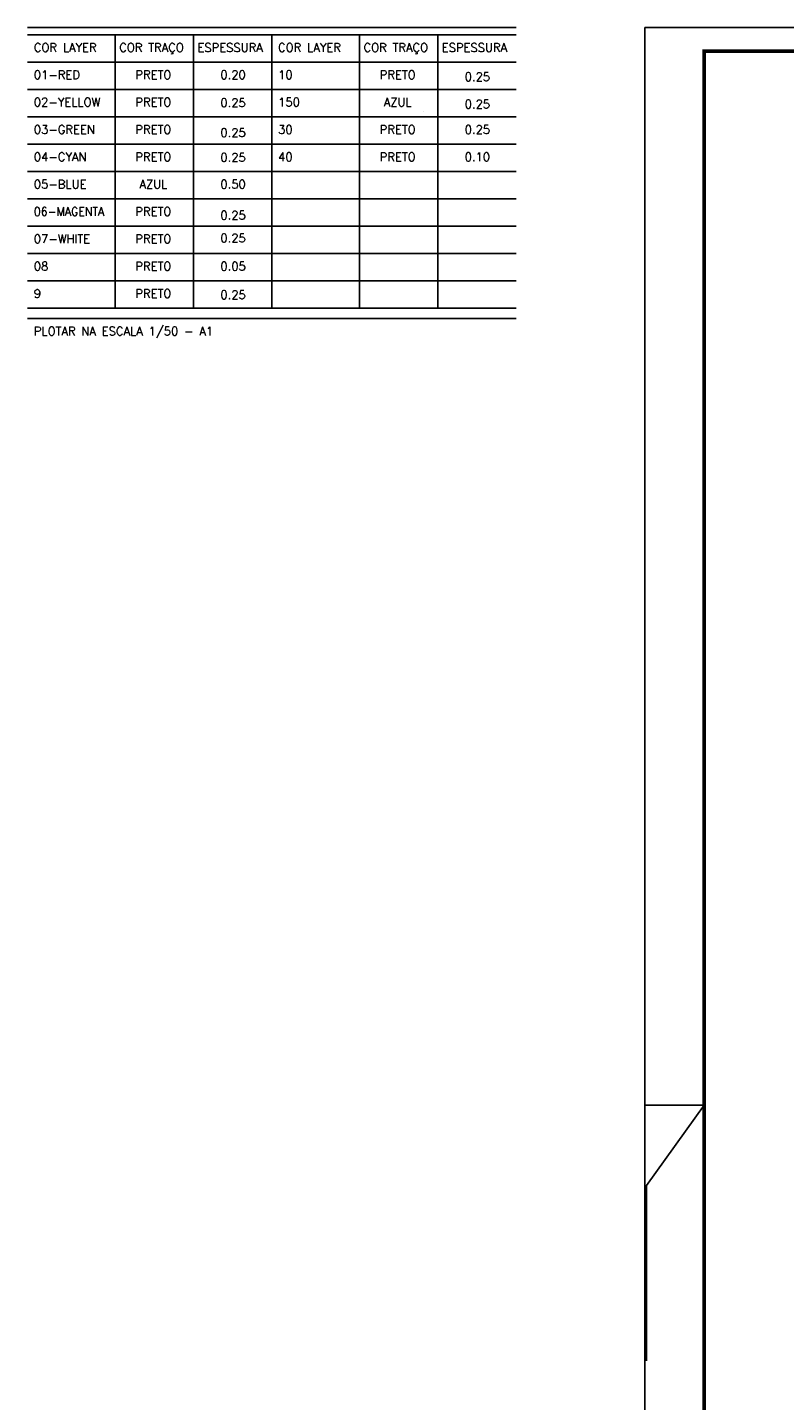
# Model space of a CAD drawing. Extents: x 40.7 to 137.4, y -250.8 to -221.5.
# Tile 2 of 256: x 40.7 to 51.5, y -241 to -221.5. Entities that reach past the tile are written whole.
import ezdxf
from ezdxf.enums import TextEntityAlignment as Align

# ---------------------------------------------------------------- set-up
doc = ezdxf.new("R2010")
doc.units = 0
doc.header["$MEASUREMENT"] = 0
doc.linetypes.add('HIDDEN', pattern=[0.375, 0.25, -0.125])
doc.layers.add('CIRCUITOS', color=2, linetype='CONTINUOUS')
doc.layers.add('PRANCHA', color=8, linetype='CONTINUOUS')
doc.styles.add('ROMANS', font='romans')

msp = doc.modelspace()

# ---------------------------------------------------------------- linework, layer by layer
at = {"layer": 'CIRCUITOS', "color": 2}
for p, q in [((40.708, -221.457), (47.673, -221.457)), ((40.708, -221.563), (47.673, -221.563)), ((41.959, -221.563), (41.959, -225.461)), ((43.075, -221.563), (43.075, -225.461)), ((44.19, -221.563), (44.19, -225.461)), ((45.441, -221.563), (45.441, -225.461)), ((46.557, -221.563), (46.557, -225.461)), ((40.708, -221.953), (47.673, -221.953)), ((40.708, -222.342), (47.673, -222.342)), ((40.708, -222.732), (47.673, -222.732)), ((40.708, -223.122), (47.673, -223.122)), ((40.708, -223.122), (47.673, -223.122)), ((40.708, -223.512), (47.673, -223.512)), ((40.708, -223.512), (47.673, -223.512)), ((40.708, -223.902), (47.673, -223.902)), ((40.708, -223.902), (47.673, -223.902)), ((40.708, -224.291), (47.673, -224.291)), ((40.708, -224.291), (47.673, -224.291)), ((40.708, -224.681), (47.673, -224.681)), ((40.708, -224.681), (47.673, -224.681)), ((40.708, -225.071), (47.673, -225.071)), ((40.708, -225.071), (47.673, -225.071)), ((40.708, -225.461), (47.673, -225.461)), ((40.708, -225.461), (47.673, -225.461)), ((40.708, -225.607), (47.673, -225.607))]:
    msp.add_line(p, q, dxfattribs=at)
at = {"layer": 'PRANCHA'}
for p, q in [((49.511, -221.457), (49.511, -250.831)), ((91.692, -221.457), (49.511, -221.457)), ((46.358, -222.649), (46.358, -222.649)), ((50.355, -236.82), (49.511, -236.82))]:
    msp.add_line(p, q, dxfattribs=at)
at = {"layer": 'PRANCHA', "linetype": 'HIDDEN', "ltscale": 10}
for p, q in [((50.355, -236.82), (49.531, -237.966)), ((49.531, -237.966), (49.531, -249.209))]:
    msp.add_line(p, q, dxfattribs=at)
at = {"layer": 'PRANCHA', "const_width": 0.0506}
msp.add_lwpolyline([(50.355, -221.794), (50.355, -250.494), (91.355, -250.494), (91.355, -221.794), (50.355, -221.794)], dxfattribs=at)

# ---------------------------------------------------------------- texts
at = {"layer": 'CIRCUITOS', "color": 2, "style": 'ROMANS'}
for s, height, p in [('COR LAYER', 0.1207, (40.799, -221.803)), ('COR TRAÇO', 0.1207, (42.016, -221.803)), ('ESPESSURA', 0.1207, (43.132, -221.803)), ('COR LAYER', 0.1207, (44.281, -221.803)), ('COR TRAÇO', 0.1207, (45.499, -221.803)), ('ESPESSURA', 0.1207, (46.614, -221.803)), ('01-RED', 0.1207, (40.799, -222.192)), ('10', 0.1207, (44.281, -222.192)), ('02-YELLOW', 0.1207, (40.799, -222.582)), ('150', 0.1207, (44.281, -222.582)), ('03-GREEN', 0.1207, (40.799, -222.972)), ('30', 0.1207, (44.281, -222.972)), ('04-CYAN', 0.1207, (40.799, -223.362)), ('40', 0.1207, (44.281, -223.362)), ('05-BLUE', 0.1207, (40.799, -223.752)), ('07-WHITE', 0.1207, (40.799, -224.531)), ('08', 0.1207, (40.799, -224.921)), ('9', 0.121, (40.799, -225.311)), ('PLOTAR NA ESCALA 1/50 - A1', 0.12073, (40.799, -225.847))]:
    msp.add_text(s, height=height, dxfattribs=at).set_placement(p)
for s, p in [('PRETO', (42.503, -222.192)), ('0.20', (43.639, -222.192)), ('PRETO', (45.986, -222.192)), ('0.25', (47.122, -222.22)), ('PRETO', (42.503, -222.582)), ('0.25', (43.639, -222.59)), ('AZUL', (45.986, -222.582)), ('0.25', (47.122, -222.61)), ('PRETO', (42.503, -222.972)), ('0.25', (43.639, -223.016)), ('PRETO', (45.986, -222.972)), ('0.25', (47.122, -222.972)), ('PRETO', (42.503, -223.362)), ('0.25', (43.639, -223.37)), ('PRETO', (45.986, -223.362)), ('0.10', (47.122, -223.362)), ('AZUL', (42.503, -223.752)), ('0.50', (43.639, -223.752)), ('PRETO', (42.503, -224.141)), ('0.25', (43.639, -224.194)), ('PRETO', (42.503, -224.531)), ('0.25', (43.639, -224.52)), ('PRETO', (42.503, -224.921)), ('0.05', (43.639, -224.921)), ('PRETO', (42.503, -225.311)), ('0.25', (43.639, -225.329))]:
    msp.add_text(s, height=0.1207, dxfattribs=at).set_placement(p, align=Align.CENTER)
at = {"layer": 'CIRCUITOS', "color": 2, "style": 'ROMANS', "width": 0.95}
msp.add_text('06-MAGENTA', height=0.1207, dxfattribs=at).set_placement((40.799, -224.141))

doc.saveas('drawing.dxf')
